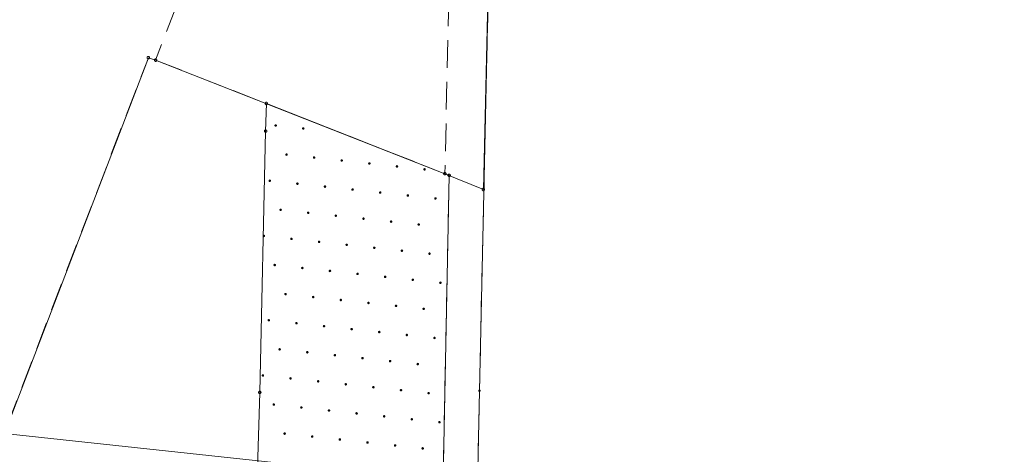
# Model space of a CAD drawing. Header units: millimetres. Extents: x -165388 to 921073, y -295343 to 494042.
# Tile 31 of 117: x 189624 to 225079, y 46291 to 61945. Entities that reach past the tile are written whole.
import ezdxf
from ezdxf.xclip import XClip

# ---------------------------------------------------------------- set-up
doc = ezdxf.new("R2010")
doc.units = ezdxf.units.MM
doc.header["$MEASUREMENT"] = 0
doc.header["$XCLIPFRAME"] = 0
doc.linetypes.add('0.5_0.5', pattern=[1000, 500, -500])
doc.linetypes.add('1.0_0.5', pattern=[1500, 1000, -500])
for name, color, linetype, lineweight in [('20231207_mdcp_Kolska_2-4_6_0_Nr_pióra__1', 7, 'Continuous', 13), ('bg-woz-oz.6640.12006.2023.pge-1_rzut_5_219-działka ewidencyjna_Nr_pióra__7', 7, 'Continuous', 18), ('bg-woz-oz.6640.12006.2023.pge-1_rzut_5_312-budynek ewidencyjny_Nr_pióra__7', 7, 'Continuous', 18), ('bg-woz-oz.6640.12006.2023.pge-1_rzut_5_320-blok - kondygnacja nadziemna_Nr_pióra__7', 7, 'Continuous', 18), ('bg-woz-oz.6640.12006.2023.pge-1_rzut_5_348-blok - przejazd przez budynek_Nr_pióra__7', 7, 'Continuous', 18), ('bg-woz-oz.6640.12006.2023.pge-1_rzut_5_blok - kondygnacja podziemna_Nr_pióra__7', 7, 'Continuous', 18), ('bg-woz-oz.6640.12006.2023.pge-1_rzut_5_wjazd do podziemia_Nr_pióra__7', 7, 'Continuous', 18)]:
    doc.layers.add(name, color=color, linetype=linetype, lineweight=lineweight)
doc.layers.add('bg-woz-oz.6640.12006.2023.pge-1_rzut_5_0_Nr_pióra__5', color=7, linetype='Continuous', lineweight=18, true_color=0x1d1d1d)
doc.layers.add('bg-woz-oz.6640.12006.2023.pge-1_rzut_5_218-kontur użytku gruntowego_Nr_pióra__3', color=7, linetype='Continuous', lineweight=18, true_color=0x959595)
for name, color, linetype in [('bg-woz-oz.6640.12006.2023.pge-1_rzut_5_203-punkt graniczny', 7, 'Continuous'), ('bg-woz-oz.6640.12006.2023.pge-1_rzut_5_wjazd do podziemia', 7, 'Continuous'), ('INW_GEO', 7, 'Continuous'), ('ZD_INNE', 7, 'Continuous')]:
    doc.layers.add(name, color=color, linetype=linetype)
picture_1 = doc.add_image_def('image1.tif', size_in_pixel=(4961, 3508))

# ---------------------------------------------------------------- blocks, each defined once
blk = doc.blocks.new('Rysunek_2_5', base_point=(-8071116841.925635, -4961354754.727498))
at = {"layer": 'bg-woz-oz.6640.12006.2023.pge-1_rzut_5_203-punkt graniczny', "linetype": 'Continuous', "lineweight": 0, "true_color": 0x000000}
blk.add_hatch(color=18, dxfattribs=at).paths.add_polyline_path([(206224.9055365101, 48577.06352695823, 0.9999999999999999), (206135.414827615, 48586.62454131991, 0.9999999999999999)])
at = {"layer": 'bg-woz-oz.6640.12006.2023.pge-1_rzut_5_wjazd do podziemia', "linetype": 'Continuous', "lineweight": 0, "true_color": 0x000000}
for points in [[(198886.0849877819, 58128.74300964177, 0.9999999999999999), (198796.5942788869, 58138.30402307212, 0.9999999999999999)], [(199880.4261991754, 58022.50951528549, 0.9999999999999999), (199790.9354902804, 58032.07052964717, 0.9999999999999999)], [(199277.0220991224, 57081.28505107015, 0.9999999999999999), (199187.5313902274, 57090.84606543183, 0.9999999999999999)], [(200271.3633105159, 56975.05155671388, 0.9999999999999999), (200181.8726016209, 56984.61257107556, 0.9999999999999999)], [(201265.7045219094, 56868.8180623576, 0.9999999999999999), (201176.2138130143, 56878.37907671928, 0.9999999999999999)], [(202260.0457333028, 56762.58456893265, 0.9999999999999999), (202170.5550244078, 56772.14558329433, 0.9999999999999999)], [(203254.3869446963, 56656.35107457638, 0.9999999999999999), (203164.8962358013, 56665.91208893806, 0.9999999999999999)], [(204248.7281560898, 56550.1175802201, 0.9999999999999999), (204159.2374471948, 56559.67859551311, 0.9999999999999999)], [(198673.6180000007, 56140.06058685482, 0.9999999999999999), (198584.1272911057, 56149.62160028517, 0.9999999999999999)], [(199667.9592113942, 56033.82709249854, 0.9999999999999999), (199578.4685024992, 56043.38810686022, 0.9999999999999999)], [(200662.3004227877, 55927.59359814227, 0.9999999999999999), (200572.8097138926, 55937.15461250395, 0.9999999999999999)], [(201656.6416341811, 55821.36010471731, 0.9999999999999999), (201567.1509252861, 55830.92111907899, 0.9999999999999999)], [(202650.9828455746, 55715.12661036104, 0.9999999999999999), (202561.4921366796, 55724.68762472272, 0.9999999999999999)], [(203645.3240569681, 55608.89311600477, 0.9999999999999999), (203555.8333480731, 55618.45413036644, 0.9999999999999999)], [(204639.6652683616, 55502.65962257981, 0.9999999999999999), (204550.1745594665, 55512.22063694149, 0.9999999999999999)], [(199064.5551113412, 55092.6026282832, 0.9999999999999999), (198975.0644024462, 55102.16364264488, 0.9999999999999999)], [(200058.8963227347, 54986.36913392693, 0.9999999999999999), (199969.4056138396, 54995.93014828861, 0.9999999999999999)], [(201053.2375341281, 54880.13563957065, 0.9999999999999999), (200963.7468252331, 54889.69665393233, 0.9999999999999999)], [(202047.5787455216, 54773.9021461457, 0.9999999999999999), (201958.0880366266, 54783.46316050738, 0.9999999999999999)], [(203041.9199569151, 54667.66865178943, 0.9999999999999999), (202952.4292480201, 54677.22966615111, 0.9999999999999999)], [(204036.2611683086, 54561.43515743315, 0.9999999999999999), (203946.7704594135, 54570.99617272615, 0.9999999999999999)], [(198461.1510112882, 54151.37816406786, 0.9999999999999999), (198371.6603023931, 54160.93917749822, 0.9999999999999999)], [(199455.4922226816, 54045.14466971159, 0.9999999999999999), (199366.0015137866, 54054.70568407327, 0.9999999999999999)], [(200449.8334340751, 53938.91117535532, 0.9999999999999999), (200360.3427251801, 53948.47218971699, 0.9999999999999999)], [(201444.1746454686, 53832.67768193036, 0.9999999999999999), (201354.6839365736, 53842.23869629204, 0.9999999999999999)], [(202438.5158568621, 53726.44418757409, 0.9999999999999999), (202349.025147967, 53736.00520193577, 0.9999999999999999)], [(203432.8570682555, 53620.21069321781, 0.9999999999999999), (203343.3663593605, 53629.77170757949, 0.9999999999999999)], [(204427.198279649, 53513.97719979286, 0.9999999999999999), (204337.707570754, 53523.53821415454, 0.9999999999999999)], [(198852.08812356, 53103.92020549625, 0.9999999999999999), (198762.5974146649, 53113.48121985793, 0.9999999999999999)], [(199846.4293349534, 52997.68671113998, 0.9999999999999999), (199756.9386260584, 53007.24772550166, 0.9999999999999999)], [(200840.7705463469, 52891.4532167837, 0.9999999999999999), (200751.2798374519, 52901.01423114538, 0.9999999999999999)], [(201835.1117577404, 52785.21972335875, 0.9999999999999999), (201745.6210488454, 52794.78073772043, 0.9999999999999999)], [(202829.4529691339, 52678.98622900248, 0.9999999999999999), (202739.9622602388, 52688.54724336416, 0.9999999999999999)], [(203823.7941805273, 52572.7527346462, 0.9999999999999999), (203734.3034716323, 52582.3137499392, 0.9999999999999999)], [(204818.1353919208, 52466.51924122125, 0.9999999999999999), (204728.6446830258, 52476.08025558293, 0.9999999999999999)], [(199243.0252349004, 52056.46224692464, 0.9999999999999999), (199153.5345260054, 52066.02326128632, 0.9999999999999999)], [(200237.3664462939, 51950.22875256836, 0.9999999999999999), (200147.8757373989, 51959.78976693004, 0.9999999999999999)], [(201231.7076576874, 51843.99525914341, 0.9999999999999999), (201142.2169487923, 51853.55627350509, 0.9999999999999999)], [(202226.0488690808, 51737.76176478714, 0.9999999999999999), (202136.5581601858, 51747.32277914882, 0.9999999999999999)], [(203220.3900804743, 51631.52827043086, 0.9999999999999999), (203130.8993715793, 51641.08928479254, 0.9999999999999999)], [(204214.7312918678, 51525.29477700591, 0.9999999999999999), (204125.2405829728, 51534.85579136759, 0.9999999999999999)], [(198639.6211357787, 51115.2377827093, 0.9999999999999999), (198550.1304259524, 51124.79879707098, 0.9999999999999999)], [(199633.9623471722, 51009.00428835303, 0.9999999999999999), (199544.4716373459, 51018.56530271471, 0.9999999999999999)], [(200628.3035585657, 50902.77079399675, 0.9999999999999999), (200538.8128487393, 50912.33180835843, 0.9999999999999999)], [(201622.6447699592, 50796.5373005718, 0.9999999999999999), (201533.1540601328, 50806.09831493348, 0.9999999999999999)], [(202616.9859813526, 50690.30380621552, 0.9999999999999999), (202527.4952715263, 50699.8648205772, 0.9999999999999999)], [(203611.3271927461, 50584.07031185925, 0.9999999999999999), (203521.8364829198, 50593.63132715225, 0.9999999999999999)], [(204605.6684041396, 50477.8368184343, 0.9999999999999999), (204516.1776943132, 50487.39783279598, 0.9999999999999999)], [(199030.5582471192, 50067.77982413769, 0.9999999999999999), (198941.0675382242, 50077.34083849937, 0.9999999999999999)], [(200024.8994585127, 49961.54632978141, 0.9999999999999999), (199935.4087496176, 49971.10734414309, 0.9999999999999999)], [(201019.2406699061, 49855.31283635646, 0.9999999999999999), (200929.7499610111, 49864.87385071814, 0.9999999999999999)], [(202013.5818812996, 49749.07934200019, 0.9999999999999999), (201924.0911724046, 49758.64035636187, 0.9999999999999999)], [(203007.9230926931, 49642.84584764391, 0.9999999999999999), (202918.4323837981, 49652.40686200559, 0.9999999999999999)], [(204002.2643040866, 49536.61235421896, 0.9999999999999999), (203912.7735951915, 49546.17336858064, 0.9999999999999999)], [(198427.1541470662, 49126.55535992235, 0.9999999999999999), (198337.6634381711, 49136.11637428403, 0.9999999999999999)], [(199421.4953584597, 49020.32186556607, 0.9999999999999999), (199332.0046495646, 49029.88287992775, 0.9999999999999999)], [(200415.8365698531, 48914.0883712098, 0.9999999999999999), (200326.3458609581, 48923.64938557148, 0.9999999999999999)], [(201410.1777812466, 48807.85487778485, 0.9999999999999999), (201320.6870723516, 48817.41589214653, 0.9999999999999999)], [(202404.5189926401, 48701.62138342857, 0.9999999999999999), (202315.0282837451, 48711.18239779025, 0.9999999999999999)], [(203398.8602040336, 48595.3878890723, 0.9999999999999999), (203309.3694951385, 48604.9489043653, 0.9999999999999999)], [(204393.201415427, 48489.15439564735, 0.9999999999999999), (204303.710706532, 48498.71541000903, 0.9999999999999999)], [(198818.091259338, 48079.09740135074, 0.9999999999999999), (198728.6005504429, 48088.65841571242, 0.9999999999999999)], [(199812.4324707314, 47972.86390699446, 0.9999999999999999), (199722.9417618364, 47982.42492135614, 0.9999999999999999)], [(200806.7736821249, 47866.63041356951, 0.9999999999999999), (200717.2829732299, 47876.19142793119, 0.9999999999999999)], [(201801.1148935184, 47760.39691921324, 0.9999999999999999), (201711.6241846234, 47769.95793357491, 0.9999999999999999)], [(202795.4561049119, 47654.16342485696, 0.9999999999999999), (202705.9653960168, 47663.72443921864, 0.9999999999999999)], [(203789.7973163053, 47547.92993143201, 0.9999999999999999), (203700.3066074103, 47557.49094579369, 0.9999999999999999)], [(204784.1385276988, 47441.69643707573, 0.9999999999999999), (204694.6478188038, 47451.25745143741, 0.9999999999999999)], [(199209.0283706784, 47031.63944277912, 0.9999999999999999), (199119.5376617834, 47041.2004571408, 0.9999999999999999)], [(200203.3695820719, 46925.40594842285, 0.9999999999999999), (200113.8788731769, 46934.96696278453, 0.9999999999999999)], [(201197.7107934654, 46819.1724549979, 0.9999999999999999), (201108.2200845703, 46828.73346935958, 0.9999999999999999)], [(202192.0520048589, 46712.93896064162, 0.9999999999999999), (202102.5612959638, 46722.4999750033, 0.9999999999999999)], [(203186.3932162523, 46606.70546628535, 0.9999999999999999), (203096.9025073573, 46616.26648157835, 0.9999999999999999)], [(204180.7344276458, 46500.4719728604, 0.9999999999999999), (204091.2437187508, 46510.03298722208, 0.9999999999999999)]]:
    blk.add_hatch(color=18, dxfattribs=at).paths.add_polyline_path(points)
at = {"layer": 'bg-woz-oz.6640.12006.2023.pge-1_rzut_5_0_Nr_pióra__5', "linetype": 'Continuous'}
for centre in [(194256.9091208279, 60576.36712305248), (194519.0072385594, 60488.02360799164), (198505.5925939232, 58925.67370831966), (198479.9687322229, 57932.77722969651), (204933.4977678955, 56398.51422142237), (205088.3430214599, 56341.74321312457), (206320.7310438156, 55827.91468128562), (198269.0281150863, 48521.93220611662)]:
    blk.add_circle(centre, 45, dxfattribs=at)
at = {"layer": 'bg-woz-oz.6640.12006.2023.pge-1_rzut_5_218-kontur użytku gruntowego_Nr_pióra__3', "linetype": '0.5_0.5', "flags": 128}
for points in [[(206180.1601815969, 48581.84403367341), (206700.0329494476, 72180.15397898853)], [(205791.8064100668, 30450.49876254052), (206180.1601815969, 48581.84403367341)]]:
    blk.add_lwpolyline(points, dxfattribs=at)
at = {"layer": 'bg-woz-oz.6640.12006.2023.pge-1_rzut_5_219-działka ewidencyjna_Nr_pióra__7', "linetype": 'Continuous', "flags": 128}
for points in [[(206700.0329494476, 72180.15397898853), (206180.1601815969, 48581.84403367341)], [(206180.1601815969, 48581.84403367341), (205791.8064100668, 30450.49876254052)]]:
    blk.add_lwpolyline(points, dxfattribs=at)
at = {"layer": 'bg-woz-oz.6640.12006.2023.pge-1_rzut_5_312-budynek ewidencyjny_Nr_pióra__7', "linetype": 'Continuous', "flags": 128}
for points in [[(206696.8459440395, 72150.32374300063), (206320.7310438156, 55827.91468128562)], [(194256.9091208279, 60576.36712305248), (188834.7257906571, 46442.40349158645)], [(194519.0072385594, 60488.02360799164), (194256.9091208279, 60576.36712305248)], [(204933.4977678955, 56398.51422142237), (194519.0072385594, 60488.02360799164)], [(206320.7310438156, 55827.91468128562), (204933.4977678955, 56398.51422142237)]]:
    blk.add_lwpolyline(points, dxfattribs=at)
at = {"layer": 'bg-woz-oz.6640.12006.2023.pge-1_rzut_5_320-blok - kondygnacja nadziemna_Nr_pióra__7', "linetype": 'Continuous', "flags": 128}
blk.add_lwpolyline([(188834.7257906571, 46442.40349158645), (194256.9091208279, 60576.36712305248), (194519.0072385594, 60488.02360799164), (204933.4977678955, 56398.51422142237), (206320.7310438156, 55827.91468128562), (206696.8459440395, 72150.32374300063), (205308.5503326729, 72710.97987145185), (200069.3077333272, 74879.83601726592), (198404.3388543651, 75580.6773910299), (193080.2372833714, 77708.3151564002), (190566.1265738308, 78650.73085110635), (188316.6210511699, 79434.13681164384)], dxfattribs=at)
at = {"layer": 'bg-woz-oz.6640.12006.2023.pge-1_rzut_5_348-blok - przejazd przez budynek_Nr_pióra__7', "linetype": '1.0_0.5', "flags": 128}
blk.add_lwpolyline([(194519.0072385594, 60488.02360799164), (204933.4977678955, 56398.51422142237), (205308.5503326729, 72710.97987145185), (200069.3077333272, 74879.83601726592)], close=True, dxfattribs=at)
at = {"layer": 'bg-woz-oz.6640.12006.2023.pge-1_rzut_5_blok - kondygnacja podziemna_Nr_pióra__7', "linetype": '1.0_0.5', "flags": 128}
blk.add_lwpolyline([(194519.0072385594, 60488.02360799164), (194256.9091208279, 60576.36712305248), (188834.7257906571, 46442.40349158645), (188893.3239299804, 46426.08607001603), (186884.6247121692, 41179.7895245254), (175391.9114768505, 45625.85997954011), (170208.4978614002, 32220.65489646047), (160574.7644519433, 7282.962931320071), (161188.1484892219, -4860.918656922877), (161563.7424373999, -12735.37922091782), (161759.5493523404, -16738.8351848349), (163626.7013018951, -16676.83843336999), (180434.1903105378, 26552.2676538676), (190150.7740430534, 26379.0608746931), (192158.5784945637, 26345.57530470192), (193300.2437576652, 26394.56946216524), (195144.237020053, 26710.46319138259), (196460.1671053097, 27072.71725963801), (197683.7170161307, 27605.7516047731), (199191.5892213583, 28540.85663426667), (200901.0494174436, 29856.70078825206), (202087.4605719, 31077.5728430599), (202733.4429258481, 32134.93124768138), (203383.2922242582, 33322.61634524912), (203978.0279267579, 34747.49860167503), (204651.7577422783, 34464.32350110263), (205088.3430214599, 56341.74321312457), (204933.4977678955, 56398.51422142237)], close=True, dxfattribs=at)
at = {"layer": 'bg-woz-oz.6640.12006.2023.pge-1_rzut_5_wjazd do podziemia_Nr_pióra__7', "linetype": 'Continuous', "flags": 128}
blk.add_lwpolyline([(204651.7577422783, 34464.32350110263), (205088.3430214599, 56341.74321312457), (204933.4977678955, 56398.51422142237), (198505.5925939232, 58925.67370831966), (198479.9687322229, 57932.77722969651), (198269.0281150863, 48521.93220611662), (197918.029001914, 37235.35169567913)], close=True, dxfattribs=at)
blk = doc.blocks.new('Rysunek_3_6', base_point=(188221.5929863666, 121798.6003440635))
at = {"layer": '20231207_mdcp_Kolska_2-4_6_0_Nr_pióra__1'}
image = blk.add_image(picture_1, insert=(75928.03021990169, 59123.25048484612), size_in_units=(209999.7916666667, 148500.0416666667), rotation=-6.098238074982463, dxfattribs=at)
image.set_boundary_path([(-0.5, -0.5), (4960.5, 3507.5)])

msp = doc.modelspace()

# ---------------------------------------------------------------- block references
at = {"layer": 'INW_GEO', "color": 151, "linetype": 'Continuous', "lineweight": 13, "true_color": 0x80c2ff}
ref = msp.add_blockref('Rysunek_2_5', (-8071116841.925635, -4961354754.727498), dxfattribs=at)
XClip(ref).set_block_clipping_path([(-195425.9394250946, -263123.0086484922), (606609.6817159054, -348810.9449165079), (694192.2923495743, 470958.7517303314), (-107843.3287914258, 556646.6879983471)])
at = {"layer": 'ZD_INNE', "color": 151, "linetype": 'Continuous', "lineweight": 13, "true_color": 0x80c2ff}
ref = msp.add_blockref('Rysunek_3_6', (188221.5929863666, 121798.6003440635), dxfattribs=at)
XClip(ref).set_block_clipping_path([(75928.03021990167, 59123.2504848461), (284739.4774660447, 36814.2388748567), (300515.1557528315, 184473.9502032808), (91703.70850668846, 206782.9618132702)])

doc.saveas('drawing.dxf')
